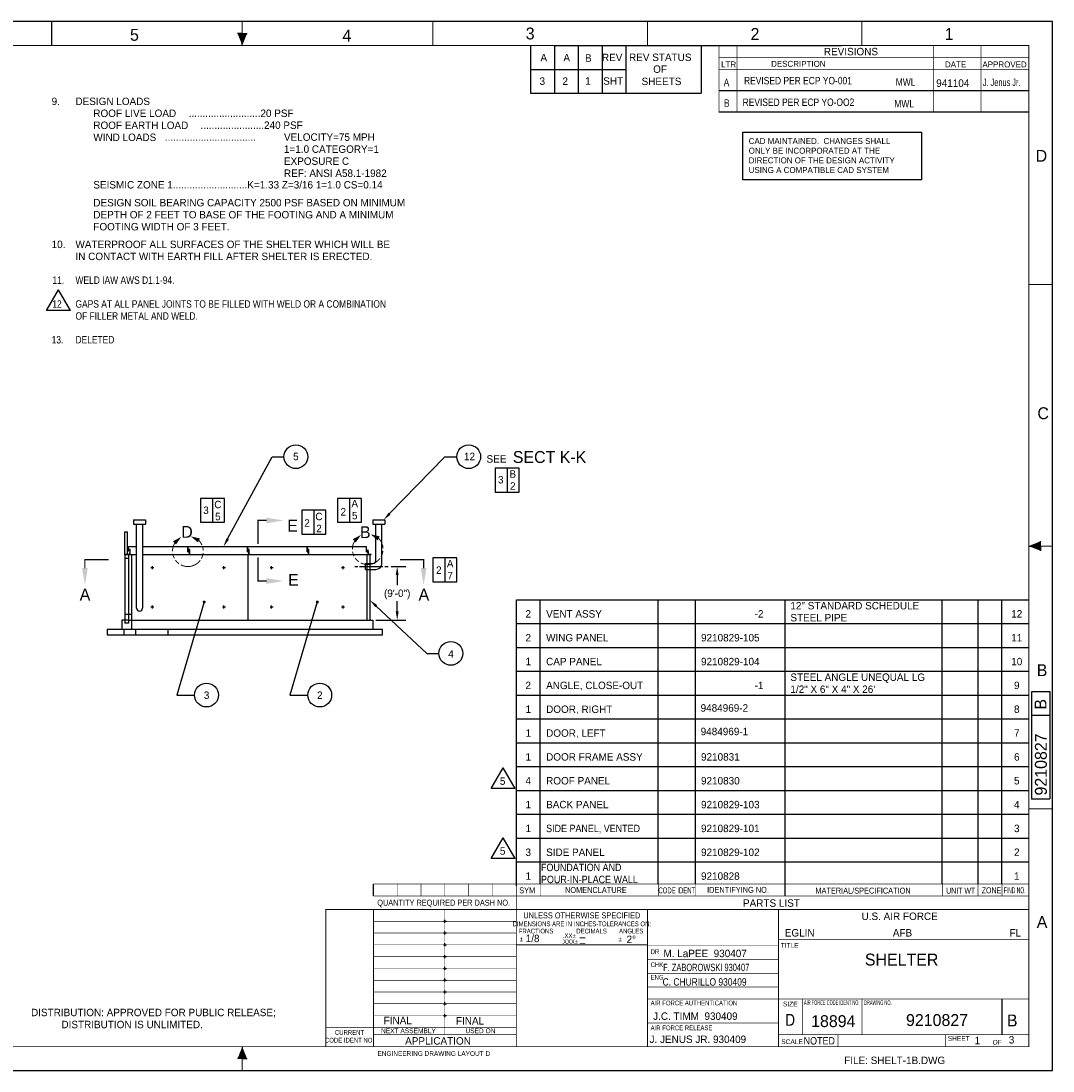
# Model space of a CAD drawing. Extents: x -1 to 3265, y -1 to 2113.
# Tile 2 of 2: x 1186 to 3265, y -1 to 2113. Entities that reach past the tile are written whole.
import ezdxf
from ezdxf.enums import TextEntityAlignment as Align

# ---------------------------------------------------------------- set-up
doc = ezdxf.new("R2010")
doc.units = 0
doc.header["$LTSCALE"] = 48
doc.header["$PDMODE"] = 2
doc.header["$PDSIZE"] = 3
for name, pattern in [('CENTER', [0]), ('DASHED', [0]), ('HIDDEN', [0])]:
    doc.linetypes.add(name, pattern=pattern)
doc.layers.get('0').update_dxf_attribs({"linetype": 'CONTINUOUS'})
doc.layers.get('DEFPOINTS').update_dxf_attribs({"linetype": 'CONTINUOUS'})
for name, color, linetype in [('DIM', 5, 'CONTINUOUS'), ('DOOR', 2, 'CONTINUOUS'), ('FOOTING', 3, 'CONTINUOUS'), ('LETTERING', 5, 'CONTINUOUS'), ('OUTLINE', 1, 'CONTINUOUS'), ('VENT', 4, 'CONTINUOUS')]:
    doc.layers.add(name, color=color, linetype=linetype)

# ---------------------------------------------------------------- blocks, each defined once
blk = doc.blocks.new('BORDER')
at = {"color": 0}
for p, q in [((1, 1), (0, 1)), ((0, 1), (0, 0)), ((1, 0), (1, 1)), ((0, 0), (1, 0))]:
    blk.add_line(p, q, dxfattribs=at)
blk = doc.blocks.new('11')
at = {"layer": 'LETTERING', "color": 0, "const_width": 1.88}
for points in [[(-19.7, 24.5, 0.221623), (-30.7, 0.8, 1)], [(28.5, 13.3, 0.119334), (19.7, 24.8, 1)], [(31.1, 2.2, 0.063089), (29.8, 9.9, 1)], [(-30.3, -4.3, 0.080433), (-27.1, -13.7, 0.226461)], [(-25, -17.1, 0.087498), (-17.4, -24.7, 0.226461)], [(-13.8, -26.8, 0.367999), (25.2, -17.4, 0.226461)], [(27.2, -14.3, 0.098634), (31, -2.8, 0.226461)]]:
    blk.add_lwpolyline(points, format="xyb", dxfattribs=at)
at = {"layer": 'LETTERING', "color": 0}
for points in [[(-13.4, 29.5), (-23.8, 14.1), (-29.8, 20.8)], [(6.3, 30.6), (20.4, 18.4), (24.4, 26.4)]]:
    blk.add_solid(points, dxfattribs=at)
blk = doc.blocks.new('12')
at = {"layer": 'LETTERING', "color": 0, "const_width": 2.5}
for points in [[(0.1, 11.6), (0.1, 59.2), (17.4, 59.2)], [(0.1, -15.2), (0.1, -62.8), (17.4, -62.8)]]:
    blk.add_lwpolyline(points, dxfattribs=at)
at = {"layer": 'LETTERING', "color": 0}
for points in [[(16.9, 64.9), (16.9, 53.4), (51.4, 59.1)], [(16.9, -68.5), (16.9, -56.9), (51.4, -62.7)]]:
    blk.add_solid(points, dxfattribs=at)
blk = doc.blocks.new('NEWNOTE')
at = {"layer": 'OUTLINE', "color": 0}
for s, p in [('DISTRIBUTION: APPROVED FOR PUBLIC RELEASE;', (0, -0.009)), ('           DISTRIBUTION IS UNLIMITED.', (0, -0.262))]:
    blk.add_text(s, height=0.156, dxfattribs=at).set_placement(p)

msp = doc.modelspace()

# ---------------------------------------------------------------- linework, layer by layer
at = {"color": 0}
for p, q in [((1395.1, 1039), (1395.1, 1085)), ((1395.1, 1085), (1401.1, 1085)), ((1401.1, 1039), (1401.1, 1085)), ((1403.1, 1045.7), (1403.1, 1055)), ((1403.1, 1055), (1419.1, 1055)), ((1409.1, 1039), (1419.1, 1039)), ((1431.1, 1055), (1522.5, 1055)), ((1431.1, 1039), (1891.5, 1039)), ((1522.5, 1044.7), (1522.5, 1055)), ((1522.5, 1044.7), (1525, 1044.7)), ((1523.1, 1045.7), (1523.1, 1055)), ((1523.1, 1055), (1642.5, 1055)), ((1525, 1048.2), (1525.5, 1048.2)), ((1642.5, 1044.7), (1642.5, 1055)), ((1642.5, 1044.7), (1645, 1044.7)), ((1643.1, 1045.7), (1643.1, 1055)), ((1643.1, 1055), (1762.5, 1055)), ((1643.1, 1039), (1643.1, 907)), ((1645, 1048.2), (1645.5, 1048.2)), ((1762.5, 1044.7), (1762.5, 1055)), ((1762.5, 1044.7), (1765, 1044.7)), ((1763.1, 1055), (1882.5, 1055)), ((1763.1, 1045.7), (1763.1, 1055)), ((1765, 1048.2), (1765.5, 1048.2)), ((1882.5, 1044.7), (1882.5, 1055)), ((1882.5, 1044.7), (1885, 1044.7)), ((1883.1, 1039), (1883.1, 907)), ((1885, 1048.2), (1885.5, 1048.2)), ((1885.5, 1045), (1886, 1045)), ((1886, 1039.5), (1891.5, 1039.5)), ((1889.1, 1039), (1889.1, 907))]:
    msp.add_line(p, q, dxfattribs=at)
at = {"color": 0, "linetype": 'HIDDEN'}
for p, q in [((1400.1, 1039), (1395.1, 1039)), ((1400.8, 1039), (1408.6, 1039)), ((1401.1, 1050.5), (1401.1, 1050.4)), ((1402.1, 1039), (1402.1, 1039.2)), ((1402.3, 1039.5), (1405.1, 1039.5)), ((1403.1, 1050.5), (1403.1, 1050.5)), ((1403.6, 1045.7), (1403.1, 1045.7)), ((1406.1, 1049.2), (1403.6, 1049.2)), ((1403.6, 1045.7), (1403.6, 1049.2)), ((1405.6, 1040), (1405.6, 1042.7)), ((1405.8, 1043), (1406.1, 1043)), ((1406.1, 1039), (1406.1, 1049.2)), ((1412.1, 1039), (1412.1, 1039)), ((1522.5, 1050.5), (1522.5, 1050.5)), ((1762.5, 1050.5), (1762.5, 1050.5)), ((1882.5, 1050.5), (1882.5, 1050.5))]:
    msp.add_line(p, q, dxfattribs=at)
at = {"color": 0, "linetype": 'CONTINUOUS'}
for p, q in [((1523.6, 1045.7), (1523.1, 1045.7)), ((1523.6, 1045.7), (1523.6, 1049.2)), ((1526.1, 1049.2), (1523.6, 1049.2)), ((1525, 1044.7), (1525, 1048.2)), ((1525.5, 1039), (1525.5, 1048.2)), ((1526.1, 1039), (1526.1, 1049.2)), ((1643.6, 1045.7), (1643.1, 1045.7)), ((1646.1, 1049.2), (1643.6, 1049.2)), ((1643.6, 1045.7), (1643.6, 1049.2)), ((1645, 1044.7), (1645, 1048.2)), ((1645.5, 1039), (1645.5, 1048.2)), ((1646.1, 1039), (1646.1, 1049.2)), ((1763.6, 1045.7), (1763.1, 1045.7)), ((1763.6, 1045.7), (1763.6, 1049.2)), ((1766.1, 1049.2), (1763.6, 1049.2)), ((1765, 1044.7), (1765, 1048.2)), ((1765.5, 1039), (1765.5, 1048.2)), ((1766.1, 1039), (1766.1, 1049.2)), ((1885, 1044.7), (1885, 1048.2)), ((1885.5, 1039), (1885.5, 1048.2)), ((1886, 1039.5), (1886, 1045)), ((1891.5, 1039), (1891.5, 1039.5))]:
    msp.add_line(p, q, dxfattribs=at)
at = {"color": 0, "linetype": 'BYBLOCK'}
for p, q in [((1931.9, 1015), (1961.3, 1015)), ((1944, 997.7), (1944, 977.1)), ((1944, 924.3), (1944, 944.9)), ((1901.1, 907), (1961.3, 907))]:
    msp.add_line(p, q, dxfattribs=at)
at = {"color": 0, "linetype": 'HIDDEN'}
for centre, radius, start, end in [((1402.3, 1039.2), 0.25, 90, 180), ((1405.1, 1040), 0.5, 270, 0), ((1405.8, 1042.7), 0.25, 90, 180)]:
    msp.add_arc(centre, radius, start, end, dxfattribs=at)
at = {"color": 0, "linetype": 'BYBLOCK'}
for points in [[(1941.1, 997.7), (1946.9, 997.7), (1944, 1015)], [(1941.1, 924.3), (1946.9, 924.3), (1944, 907)]]:
    msp.add_solid(points, dxfattribs=at)
at = {"layer": 'DEFPOINTS', "color": 0, "linetype": 'BYBLOCK'}
for p in [(1925.9, 1015), (1895.1, 907), (1944, 907)]:
    msp.add_point(p, dxfattribs=at)
at = {"layer": 'DIM', "color": 0}
for p, q in [((2212.6, 2063.8), (2212.6, 1967.8)), ((2260.6, 2063.8), (2260.6, 1967.8)), ((2260.6, 2063.8), (2556.3, 2063.8)), ((2308.6, 2063.8), (2308.6, 1967.8)), ((2356.6, 2063.8), (2356.6, 1967.8)), ((2404.6, 2063.8), (2404.6, 1967.8)), ((2556.3, 2063.8), (2556.3, 1967.8)), ((2212.6, 2015.8), (2404.6, 2015.8)), ((2212.6, 1967.8), (2556.3, 1967.8)), ((2189.4, 1212.7), (2141.4, 1212.7)), ((2141.4, 1212.7), (2141.4, 1164.7)), ((2165.4, 1212.7), (2165.4, 1164.7)), ((2189.4, 1164.7), (2189.4, 1212.7)), ((2141.4, 1164.7), (2189.4, 1164.7)), ((1596, 1152), (1548, 1152)), ((1548, 1152), (1548, 1104)), ((1572, 1152), (1572, 1104)), ((1596, 1104), (1596, 1152)), ((1872, 1152), (1824, 1152)), ((1824, 1152), (1824, 1104)), ((1848, 1152), (1848, 1104)), ((1872, 1104), (1872, 1152)), ((1800, 1128), (1752, 1128)), ((1752, 1128), (1752, 1080)), ((1776, 1128), (1776, 1080)), ((1800, 1080), (1800, 1128)), ((1548, 1104), (1596, 1104)), ((1824, 1104), (1872, 1104)), ((1752, 1080), (1800, 1080)), ((2064, 1032), (2016, 1032)), ((2016, 1032), (2016, 984)), ((2040, 1032), (2040, 984)), ((2064, 984), (2064, 1032)), ((2016, 984), (2064, 984)), ((1901.7, 935.2), (2004, 840)), ((2004, 840), (2028, 840)), ((3162, 144), (3162, 72))]:
    msp.add_line(p, q, dxfattribs=at)
at = {"layer": 'DIM', "color": 0, "linetype": 'CENTER'}
for p, q in [((1858.7, 1015), (1864.4, 1015)), ((1868.2, 1015), (1915, 1015)), ((1919.1, 1015), (1925.9, 1015))]:
    msp.add_line(p, q, dxfattribs=at)
at = {"layer": 'DIM', "color": 0}
for p in [(1451.1, 1012.6), (1595.1, 1012.6), (1691.1, 1012.6), (1835.1, 1012.6), (1451.1, 933.4), (1595.1, 933.4), (1691.1, 933.4), (1835.1, 933.4)]:
    msp.add_point(p, dxfattribs=at)
msp.add_solid([(1899.8, 933.1), (1903.7, 937.3), (1889.1, 947)], dxfattribs=at)
at = {"layer": 'DOOR', "color": 0, "linetype": 'HIDDEN'}
for p, q in [((1403.1, 1039), (1403.1, 901)), ((1403.1, 1031), (1395.1, 1031)), ((1403.1, 907), (1395.1, 907)), ((1403.1, 901), (1395.1, 901))]:
    msp.add_line(p, q, dxfattribs=at)
at = {"layer": 'FOOTING', "color": 0}
for p, q in [((2592, 1973), (3216, 1973)), ((2592, 1930.1), (3216, 1930.1)), ((1395.1, 1039), (1395.1, 901)), ((1395.1, 1039), (1409.1, 1039)), ((1409.1, 1039), (1409.1, 907)), ((1395.1, 919), (1409.1, 919)), ((1360.1, 889), (1914.1, 889)), ((1360.1, 889), (1360.1, 877)), ((1360.1, 889), (1360.1, 877)), ((1395.1, 907), (1389.1, 907)), ((1389.1, 907), (1389.1, 889)), ((1393.1, 889), (1393.1, 877)), ((1403.1, 907), (1895.1, 907)), ((1409.1, 907), (1409.1, 889)), ((1417.1, 889), (1417.1, 877)), ((1482.1, 889), (1482.1, 877)), ((1895.1, 907), (1895.1, 889)), ((1914.1, 877), (1914.1, 889)), ((1360.1, 877), (1914.1, 877))]:
    msp.add_line(p, q, dxfattribs=at)
at = {"layer": 'LETTERING', "color": 0}
for p, q in [((1237.8, 1530.4), (1261.8, 1572)), ((1285.8, 1530.4), (1261.8, 1572)), ((1285.8, 1530.4), (1237.8, 1530.4)), ((1602.5, 1070.4), (1692, 1236)), ((1692, 1236), (1716, 1236)), ((1928.7, 1121.3), (2040, 1236)), ((2040, 1236), (2064, 1236)), ((1555.1, 943.4), (1500, 756)), ((1783.1, 943.4), (1728, 756)), ((1500, 756), (1536, 756)), ((1728, 756), (1764, 756)), ((2133.3, 567.9), (2157.3, 609.4)), ((2181.3, 567.9), (2157.3, 609.4)), ((2181.3, 567.9), (2133.3, 567.9)), ((2133.3, 427.1), (2157.3, 468.7)), ((2181.3, 427.1), (2157.3, 468.7)), ((2181.3, 427.1), (2133.3, 427.1))]:
    msp.add_line(p, q, dxfattribs=at)
at = {"layer": 'LETTERING', "color": 0, "const_width": 1.88}
for points in [[(1864.7, 1073.5, 0.221623), (1853.7, 1049.8, 1)], [(1912.9, 1062.3, 0.119334), (1904.1, 1073.9, 1)], [(1915.5, 1051.3, 0.063089), (1914.2, 1058.9, 1)], [(1853.7, 1049.8, 0.008901), (1853.7, 1048.7, 0.226461)], [(1854.1, 1044.7, 0.080433), (1857.3, 1035.3, 0.226461)], [(1911.6, 1034.7, 0.098634), (1915.3, 1046.2, 0.226461)], [(1859.4, 1031.9, 0.087498), (1867, 1024.4, 0.226461)], [(1870.6, 1022.2, 0.367999), (1909.6, 1031.6, 0.226461)]]:
    msp.add_lwpolyline(points, format="xyb", dxfattribs=at)
at = {"layer": 'LETTERING', "color": 0, "const_width": 2.5}
for points in [[(1362.6, 1028.4), (1314.9, 1028.4), (1314.9, 1011.2)], [(1949.7, 1028.4), (1997.4, 1028.4), (1997.4, 1011.2)]]:
    msp.add_lwpolyline(points, dxfattribs=at)
for points in [[(1553.4, 943.4, 1), (1556.9, 943.4, 1)], [(1781.4, 943.4, 1), (1784.9, 943.4, 1)]]:
    msp.add_lwpolyline(points, format="xyb", close=True, dxfattribs=at)
at = {"layer": 'LETTERING', "color": 0}
for centre in [(1740, 1236), (2088, 1236), (2052, 840), (1560, 756), (1788, 756)]:
    msp.add_circle(centre, 24, dxfattribs=at)
for points in [[(1930.8, 1119.3), (1926.7, 1123.3), (1916.7, 1108.9)], [(1871, 1078.5), (1860.6, 1063.1), (1854.6, 1069.8)], [(1890.7, 1079.6), (1904.7, 1067.4), (1908.8, 1075.5)], [(1605.1, 1069), (1600, 1071.7), (1594.3, 1055.2)], [(1309.3, 1011.8), (1320.8, 1011.8), (1315, 977.2)], [(2003, 1011.8), (1991.5, 1011.8), (1997.3, 977.2)]]:
    msp.add_solid(points, dxfattribs=at)
at = {"layer": 'OUTLINE', "color": 0}
for p, q in [((1632, 2088), (1622.4, 2088)), ((1632, 2088), (1641.6, 2088)), ((1632, 2064), (1632, 2088)), ((2496, 2064), (2839.1, 2064)), ((2640, 1889.5), (3000, 1889.5)), ((2640, 1793.5), (2640, 1889.5)), ((3000, 1889.5), (3000, 1793.5)), ((3000, 1793.5), (2640, 1793.5)), ((3240, 1056), (3240, 1065.6)), ((3216, 1056), (3240, 1056)), ((3240, 1056), (3240, 1046.4)), ((2184, 372), (2184, 948)), ((2184, 948), (3216, 948)), ((2232, 375.5), (2232, 948)), ((2469.8, 375.5), (2469.8, 948)), ((2544.8, 375.5), (2544.8, 948)), ((2725.2, 351.5), (2725.2, 948)), ((3042, 375.5), (3042, 948)), ((3114, 375.5), (3114, 948)), ((3162, 375.5), (3162, 948)), ((2184, 900), (3216, 900)), ((2184, 852), (3216, 852)), ((2184, 804), (3216, 804)), ((2184, 756), (3216, 756)), ((2184, 708), (3216, 708)), ((2184, 660), (3216, 660)), ((2184, 612), (3216, 612)), ((2184, 564), (3216, 564)), ((2184, 516), (3216, 516)), ((2184, 468), (3216, 468)), ((2184, 420), (3216, 420)), ((1632, 48), (1632, 24)), ((1632, 24), (1622.4, 24)), ((1632, 24), (1641.6, 24))]:
    msp.add_line(p, q, dxfattribs=at)
at = {"layer": 'OUTLINE', "color": 0, "linetype": 'DASHED'}
for p, q in [((3221.8, 763.2), (3258.3, 763.2)), ((3221.8, 762.5), (3221.8, 546.5)), ((3258.3, 763.2), (3258.3, 547.2)), ((3221.8, 715.2), (3258.3, 715.2)), ((3221.8, 547.2), (3258.3, 547.2))]:
    msp.add_line(p, q, dxfattribs=at)
at = {"layer": 'OUTLINE', "color": 0}
for points, const_width in [([(1248, 2064), (1248, 2111.8)], 2.88), ([(1632, 2064), (1632, 2112)], 1.92), ([(2016, 2064), (2016, 2111.8)], 1.92), ([(2448, 2064), (2448, 2111.8)], 1.92), ([(2880, 2064), (2880, 2111.8)], 1.92), ([(2592, 1930.1), (2592, 2064)], 1.15), ([(2628.5, 1930.1), (2628.5, 2064)], 1.15), ([(3024, 1930.1), (3024, 2064)], 1.15), ([(3120, 1930.1), (3120, 2064)], 1.15), ([(3216, 2040), (2592, 2040)], 1.15), ([(3216, 2016), (2592, 2016)], 1.15), ([(3215.3, 1582.7), (3263.3, 1582.7)], 1.92), ([(3216, 1056), (3264, 1056)], 1.92), ([(3215.3, 526.7), (3263.3, 526.7)], 1.92), ([(1896, 351.5), (1896, 375.5)], 2.88), ([(1896, 375.5), (3216, 375.5)], 1.15), ([(1944, 351.5), (1944, 375.5)], 1.15), ([(1992, 351.5), (1992, 375.5)], 1.15), ([(2040, 351.5), (2040, 375.5)], 1.15), ([(2088, 351.5), (2088, 375.5)], 1.15), ([(2136, 351.5), (2136, 375.5)], 1.15), ([(2184, 48), (2184, 375.5)], 1.92), ([(2232, 351.5), (2232, 375.5)], 1.15), ([(2469.8, 351.5), (2469.8, 375.5)], 1.15), ([(2544.8, 351.5), (2544.8, 375.5)], 1.15), ([(3042, 351.5), (3042, 375.5)], 1.15), ([(3114, 351.5), (3114, 375.5)], 1.15), ([(3162, 351.5), (3162, 375.5)], 1.15), ([(1896, 351.5), (3216, 351.5)], 1.15), ([(1800, 48), (1800, 324.5), (3216, 324.5)], 1.92), ([(1896, 48), (1896, 324.5)], 1.92), ([(2040, 72), (2040, 324.5)], 1.15), ([(2448, 48), (2448, 324.5)], 1.92), ([(2712, 48), (2712, 324.5)], 1.92), ([(1896, 300.4), (2184, 300.4)], 1.15), ([(1896, 276.7), (2184, 276.7)], 1.15), ([(2183.3, 252.9), (2448, 252.9)], 1.92), ([(2712, 264), (3216, 264)], 1.15), ([(1896, 253), (2184, 253)], 1.15), ([(2448, 252.5), (2712, 252.5)], 1.15), ([(1896, 229.2), (2184, 229.2)], 1.15), ([(2448, 223.4), (2712, 223.4)], 1.15), ([(1896, 205.5), (2184, 205.5)], 1.15), ([(2448, 195.7), (2712, 195.7)], 1.15), ([(1896, 181.8), (2184, 181.8)], 1.15), ([(1896, 158.1), (2184, 158.1)], 1.15), ([(2448, 168.1), (2712, 168.1)], 1.15), ([(1896, 134.4), (2184, 134.4)], 1.15), ([(2448, 144), (3216, 144)], 1.15), ([(2760, 72), (2760, 144)], 1.15), ([(2880, 72), (2880, 144)], 1.15), ([(1896, 110.7), (2184, 110.7)], 1.15), ([(1800, 87), (2184, 87)], 1.15), ([(2448, 95.7), (2712, 95.7)], 1.15), ([(1896, 72), (2184, 72)], 1.15), ([(2712, 72), (3216, 72)], 1.15), ([(2832, 48), (2832, 72)], 1.15), ([(3048, 48), (3048, 72)], 1.15), ([(1632, 48), (1632, 0)], 1.92)]:
    msp.add_lwpolyline(points, dxfattribs=dict(at, const_width=const_width))
at = {"layer": 'OUTLINE', "color": 0, "const_width": 1.92}
msp.add_lwpolyline([(48, 2064), (48, 48), (3216, 48), (3216, 2064)], close=True, dxfattribs=at)
at = {"layer": 'OUTLINE', "color": 0}
for p in [(2040, 300.7), (2040, 277), (2040, 253.2), (2040, 229.5), (2040, 205.7), (2040, 182), (2040, 158.2), (2040, 134.5), (2040, 110.7)]:
    msp.add_point(p, dxfattribs=at)
for points in [[(1632, 2064), (1641.6, 2088), (1622.4, 2088)], [(3216, 1056), (3240, 1065.6), (3240, 1046.4)], [(1632, 48), (1641.6, 24), (1622.4, 24)]]:
    msp.add_solid(points, dxfattribs=at)
at = {"layer": 'VENT', "color": 0}
for p, q in [((1413.1, 1109), (1413.1, 1100)), ((1413.1, 1109), (1437.1, 1109)), ((1413.1, 1100), (1437.1, 1100)), ((1419.1, 931), (1419.1, 1100)), ((1431.1, 1100), (1431.1, 931)), ((1437.1, 1109), (1437.1, 1100)), ((1895.1, 1109), (1919.1, 1109)), ((1895.1, 1109), (1895.1, 1100)), ((1895.1, 1100), (1919.1, 1100)), ((1901.1, 1027), (1901.1, 1100)), ((1913.1, 1021), (1913.1, 1100)), ((1919.1, 1109), (1919.1, 1100)), ((1889.1, 1021), (1895.1, 1021)), ((1889.1, 1009), (1901.1, 1009))]:
    msp.add_line(p, q, dxfattribs=at)
at = {"layer": 'VENT', "color": 0, "linetype": 'HIDDEN'}
for p, q in [((1880.1, 1021), (1888.7, 1021)), ((1880.1, 1009), (1880.1, 1021)), ((1880.1, 1009), (1888.7, 1009))]:
    msp.add_line(p, q, dxfattribs=at)
at = {"layer": 'VENT', "color": 0}
for centre, radius, start in [((1895.1, 1027), 6, 270), ((1901.1, 1021), 12, 270), ((1425.1, 931), 6, 180)]:
    msp.add_arc(centre, radius, start, 0, dxfattribs=at)

# ---------------------------------------------------------------- block references
at = {"color": 0, "xscale": 3264, "yscale": 2112, "zscale": 3264}
msp.add_blockref('BORDER', (0, 0), dxfattribs=at)
at = {"color": 0}
for name, p in [('12', (1663.6, 1048.4)), ('11', (1522.2, 1044.9))]:
    msp.add_blockref(name, p, dxfattribs=at)
at = {"layer": 'DIM', "color": 0, "xscale": 96, "yscale": 96, "zscale": 96}
msp.add_blockref('NEWNOTE', (1206.5, 110.3), dxfattribs=at)

# ---------------------------------------------------------------- texts
at = {"color": 0, "linetype": 'BYBLOCK'}
msp.add_text('(9\'-0")', height=14.96, dxfattribs=at).set_placement((1944, 961), align=Align.MIDDLE_CENTER)
at = {"color": 0}
msp.add_text('9210827', height=24, rotation=90, dxfattribs=at).set_placement((3252.5, 553.8))
for s, height, p in [('EGLIN', 14.96, (2724.7, 269.8)), ('AFB', 14.96, (2942.3, 269.8)), ('FL', 14.96, (3177.4, 269.8)), ('FINAL', 14.96, (1916.8, 93.2)), ('FINAL', 14.96, (2062.4, 92.6)), ('9210827', 24, (2968.9, 89.6)), ('1', 15, (3107.1, 53)), ('3', 15, (3175.9, 54.4))]:
    msp.add_text(s, height=height, dxfattribs=at).set_placement(p)
msp.add_text('18894', height=24, dxfattribs=at).set_placement((2822.4, 87.4), align=Align.CENTER)
at = {"color": 0, "width": 0.9}
msp.add_text('NOTED', height=14.96, dxfattribs=at).set_placement((2762.7, 52.4))
at = {"layer": 'DIM', "color": 0}
for s, height, p in [('A', 15, (2232.6, 2031.9)), ('A', 15, (2278.8, 2031.9)), ('B', 15, (2322.4, 2031.2)), ('REV', 14.98, (2356.4, 2032.4)), ('REV STATUS', 14.98, (2411, 2032.7)), ('OF', 14.98, (2459.6, 2008.9)), ('3', 15, (2230.7, 1984.7)), ('2', 15, (2276.9, 1984.7)), ('1', 15, (2322.7, 1985.1)), ('SHT', 14.98, (2359, 1984.9)), ('SHEETS', 14.98, (2436.3, 1984.2)), ('941104', 14.96, (3029.7, 1980.7)), ('SECT K-K', 24, (2176.9, 1223.3)), ('SEE', 14.96, (2124, 1224)), ('12" STANDARD SCHEDULE', 14.96, (2736, 928.5)), ('-2', 14.96, (2664, 912)), ('STEEL PIPE', 14.96, (2736, 904.3)), ('9210829-105', 14.96, (2556, 864)), ('9210829-104', 14.96, (2556, 816)), ('-1', 14.96, (2664, 768)), ('STEEL ANGLE UNEQUAL LG', 14.96, (2736, 784.5)), ('1/2" X 6" X 4" X 26\'', 14.96, (2736, 760.3)), ('9484969-2', 14.96, (2555.2, 722.6)), ('9484969-1', 14.96, (2555.3, 675.2)), ('9210831', 14.96, (2556, 624)), ('9210830', 14.96, (2556, 576)), ('9210829-103', 14.96, (2556, 528)), ('9210829-101', 14.96, (2556, 480)), ('9210829-102', 14.96, (2556, 432)), ('9210828', 14.96, (2556, 384)), ('1/8', 14.96, (2202.9, 258.5)), ('_', 15, (2311.6, 270.8)), ('_', 15, (2311.6, 259.3)), ('2%%d', 14.96, (2406, 256.6)), ('M. LaPEE  930407', 14.96, (2480.3, 228.3)), ('J.C. TIMM  930409', 14.96, (2459.6, 102)), ('B', 24, (3172.1, 88.8)), ('J. JENUS JR. 930409', 14.96, (2452.3, 55.5)), ('FILE: SHELT-1B.DWG', 14.96, (2844.4, 13))]:
    msp.add_text(s, height=height, dxfattribs=at).set_placement(p)
for s, height, width, p in [('A', 15, 0.85, (2601.6, 1981.9)), ('REVISED PER ECP YO-001', 14.96, 0.85, (2642.6, 1985.7)), ('MWL', 14.96, 0.85, (2948.2, 1982.8)), ('J. Jenus Jr.', 14.96, 0.65, (3123.6, 1982.3)), ('B', 15, 0.85, (2602.1, 1940.6)), ('REVISED PER ECP YO-OO2', 14.96, 0.85, (2639.8, 1942.2)), ('MWL', 14.96, 0.85, (2945.4, 1939.3)), ('11.', 14.96, 0.85, (1249.6, 1584)), ('WELD IAW AWS D1.1-94.', 14.96, 0.85, (1296, 1584)), ('12', 14.96, 0.85, (1249.4, 1536)), ('GAPS AT ALL PANEL JOINTS TO BE FILLED WITH WELD OR A COMBINATION', 14.96, 0.85, (1296, 1536)), ('OF FILLER METAL AND WELD.', 14.96, 0.85, (1296, 1511.8)), ('13.', 14.96, 0.85, (1248, 1464)), ('DELETED', 14.96, 0.85, (1296, 1464)), ('SIDE PANEL, VENTED', 14.96, 0.9, (2244, 480)), ('FOUNDATION AND ', 14.96, 0.9, (2233.7, 401.5)), ('POUR-IN-PLACE WALL', 14.96, 0.9, (2233.7, 377.3)), ('F. ZABOROWSKI 930407', 14.96, 0.75, (2479.8, 200.1)), ('C. CHURILLO 930409', 14.96, 0.85, (2478.6, 170.9))]:
    msp.add_text(s, height=height, dxfattribs=dict(at, width=width)).set_placement(p)
for s, height, p in [('B', 15, (2176.8, 1193.7)), ('3', 15, (2152.6, 1182.1)), ('2', 15, (2176.8, 1169.5)), ('C', 15, (1582.8, 1132.2)), ('A', 15, (1858.5, 1134.1)), ('3', 15, (1558.8, 1120.6)), ('5', 15, (1582.8, 1108)), ('C', 15, (1786.4, 1108.1)), ('2', 15, (1835.5, 1117.5)), ('5', 15, (1858.5, 1109.9)), ('2', 15, (1762.4, 1095)), ('2', 15, (1786.4, 1083.9)), ('2', 15, (2027.9, 1000.1)), ('A', 15, (2050.7, 1013)), ('7', 15, (2050.7, 988.8)), ('12', 14.96, (3192, 912)), ('1', 15, (2208, 384))]:
    msp.add_text(s, height=height, dxfattribs=at).set_placement(p, align=Align.CENTER)
msp.add_text('B', height=24, rotation=90, dxfattribs=at).set_placement((3251.8, 726.7))
at = {"layer": 'LETTERING', "color": 0}
for s, height, p in [('9.', 14.96, (1248, 1944)), ('DESIGN LOADS', 14.96, (1296, 1944)), ('ROOF LIVE LOAD', 14.96, (1332, 1920)), ('..........................20 PSF', 14.96, (1524, 1920)), ('ROOF EARTH LOAD', 14.96, (1332, 1895.8)), ('.......................240 PSF', 14.96, (1548, 1896)), ('WIND LOADS', 14.96, (1332, 1871.6)), ('VELOCITY=75 MPH', 14.96, (1716, 1872)), ('.................................', 14.96, (1476, 1872)), ('1=1.0 CATEGORY=1', 14.96, (1716, 1847.8)), ('EXPOSURE C', 14.96, (1716, 1823.6)), ('REF: ANSI A58.1-1982', 14.96, (1716, 1799.3)), ('SEISMIC ZONE 1...........................K=1.33 Z=3/16 1=1.0 CS=0.14', 14.96, (1332, 1776)), ('DESIGN SOIL BEARING CAPACITY 2500 PSF BASED ON MINIMUM', 14.96, (1332, 1740)), ('DEPTH OF 2 FEET TO BASE OF THE FOOTING AND A MINIMUM', 14.96, (1332, 1715.8)), ('FOOTING WIDTH OF 3 FEET.', 14.96, (1332, 1691.6)), ('10.', 14.96, (1248, 1656)), ('WATERPROOF ALL SURFACES OF THE SHELTER WHICH WILL BE ', 14.96, (1296, 1656)), ('IN CONTACT WITH EARTH FILL AFTER SHELTER IS ERECTED.', 14.96, (1296, 1631.8)), ('B', 24, (1869, 1072)), ('VENT ASSY', 14.96, (2244, 912)), ('WING PANEL', 14.96, (2244, 864)), ('CAP PANEL', 14.96, (2244, 816)), ('ANGLE, CLOSE-OUT', 14.96, (2244, 768)), ('DOOR, RIGHT', 14.96, (2244, 720)), ('DOOR, LEFT', 14.96, (2244, 672)), ('DOOR FRAME ASSY', 14.96, (2244, 624)), ('ROOF PANEL', 14.96, (2244, 576)), ('BACK PANEL', 14.96, (2244, 528)), ('SIDE PANEL', 14.96, (2244, 432))]:
    msp.add_text(s, height=height, dxfattribs=at).set_placement(p)
for s, height, p in [('5', 15, (1739.9, 1228.9)), ('12', 14.96, (2089.7, 1228.9)), ('E', 24, (1733.2, 1085.1)), ('D', 24, (1520.6, 1072.6)), ('E', 24, (1735, 976)), ('A', 24, (1315.2, 946.4)), ('A', 24, (1997.8, 946.4)), ('2', 15, (2208, 912)), ('2', 15, (2208, 864)), ('11', 14.96, (3192, 864)), ('4', 15, (2052.4, 831.4)), ('1', 15, (2208, 816)), ('10', 14.96, (3192, 816)), ('2', 15, (2208, 768)), ('9', 15, (3192, 768)), ('3', 15, (1560.1, 748.2)), ('2', 15, (1788.1, 748.2)), ('1', 15, (2208, 720)), ('8', 15, (3192, 720)), ('1', 15, (2208, 672)), ('7', 15, (3192, 672)), ('1', 15, (2208, 624)), ('6', 15, (3192, 624)), ('5', 15, (2156.4, 575.3)), ('4', 15, (2208, 576)), ('5', 15, (3192, 576)), ('1', 15, (2208, 528)), ('4', 15, (3192, 528)), ('1', 15, (2208, 480)), ('3', 15, (3192, 480)), ('5', 15, (2156.4, 434.5)), ('3', 15, (2208, 432)), ('2', 15, (3192, 432)), ('1', 15, (3192, 384)), ('SHELTER', 24, (2960, 211.4))]:
    msp.add_text(s, height=height, dxfattribs=at).set_placement(p, align=Align.CENTER)
at = {"layer": 'OUTLINE', "color": 0}
msp.add_text('5', height=24, dxfattribs=at).set_placement((1414.8, 2085.3), align=Align.MIDDLE)
for s, height, p in [('4', 24, (1842.7, 2071.8)), ('3', 24, (2211.9, 2076.1)), ('1', 24, (3055.8, 2075)), ('D', 24, (3241.6, 1829.8)), ('C', 24, (3245.1, 1311.5)), ('B', 24, (3242.9, 794.1)), ('A', 24, (3242.9, 287.2)), ('NEXT ASSEMBLY', 9.6, (1966.7, 75.2)), ('USED ON', 9.6, (2111.7, 75.2))]:
    msp.add_text(s, height=height, dxfattribs=at).set_placement(p, align=Align.CENTER)
for s, height, p in [('2', 24, (2655.7, 2075.1)), ('REVISIONS', 14.98, (2803.4, 2044.2)), ('LTR', 12, (2596.5, 2019.8)), ('DESCRIPTION', 12, (2697.2, 2021)), ('DATE', 12, (3047.3, 2019.8)), ('APPROVED', 12, (3122.8, 2019.8)), ('CAD MAINTAINED.  CHANGES SHALL', 12, (2652, 1865.5)), ('ONLY BE INCORPORATED AT THE ', 12, (2652, 1846.1)), ('USING A COMPATIBLE CAD SYSTEM', 12, (2652, 1807.2)), ('DIRECTION OF THE DESIGN ACTIVITY', 12, (2652, 1826.6)), ('PARTS LIST', 14.98, (2640.5, 329.7)), ('U.S. AIR FORCE', 14.976, (2879.3, 303.1)), ('TITLE', 9.6, (2716.6, 247.2)), ('SIZE', 9.6, (2721.1, 129.1)), ('APPLICATION', 14.976, (1960, 52.2)), ('SHEET', 9.6, (3053, 59.9)), ('SCALE', 9.6, (2717.7, 53.2)), ('OF', 9.6, (3143.3, 52.1))]:
    msp.add_text(s, height=height, dxfattribs=at).set_placement(p)
for s, height, width, p in [('SYM', 12, 0.85, (2205.9, 356.8)), ('NOMENCLATURE', 12, 0.85, (2344.3, 357.5)), ('CODE IDENT', 12, 0.6, (2507.3, 356.7)), ('IDENTIFYING NO.', 12, 0.85, (2630.5, 357.8)), ('FIND NO.', 12, 0.5, (3187.7, 357.1)), ('UNLESS OTHERWISE SPECIFIED', 12, 0.85, (2315.9, 306.3)), ('DIMENSIONS ARE IN INCHES-TOLERANCES ON:', 9.6, 0.75, (2315.9, 290.5)), ('D', 24, 0.85, (2735.6, 90)), ('CODE IDENT NO.', 9.6, 0.75, (1848, 56.3)), ('CURRENT', 9.6, 0.75, (1848, 71.8))]:
    msp.add_text(s, height=height, dxfattribs=dict(at, width=width)).set_placement(p, align=Align.CENTER)
for s, height, width, p in [('MATERIAL/SPECIFICATION', 12, 0.85, (2786.3, 356.2)), ('UNIT WT', 12, 0.7, (3049.8, 356.2)), ('ZONE', 12, 0.7, (3121.5, 356.8)), ('QUANTITY REQUIRED PER DASH NO.', 12, 0.85, (1903.8, 332)), ('FRACTIONS', 9.6, 0.75, (2188.9, 276)), (' .XX%%P', 9.6, 0.75, (2274.3, 266.8)), ('DECIMALS', 9.6, 0.75, (2304.7, 276)), ('ANGLES', 9.6, 0.75, (2390.9, 276)), ('%%P', 9.6, 0.75, (2190.8, 260.2)), ('.XXX%%P', 9.6, 0.75, (2274.6, 254.7)), ('%%P', 9.6, 0.75, (2389.6, 260.2)), ('DR', 9.6, 0.75, (2454.5, 234.5)), ('CHK', 9.6, 0.75, (2454.5, 208.3)), ('ENG', 9.6, 0.75, (2454.5, 182.9)), ('AIR FORCE AUTHENTICATION', 9.6, 0.75, (2454.5, 131.2)), ('AIR FORCE CODE IDENT NO.', 9.6, 0.5, (2763.3, 132)), ('DRAWING NO.', 9.6, 0.5, (2884.5, 132)), ('AIR FORCE RELEASE', 9.6, 0.75, (2454.5, 81.1)), ('ENGINEERING DRAWING LAYOUT D', 9.6, 0.85, (1904.3, 29.4))]:
    msp.add_text(s, height=height, dxfattribs=dict(at, width=width)).set_placement(p)

doc.saveas('drawing.dxf')
